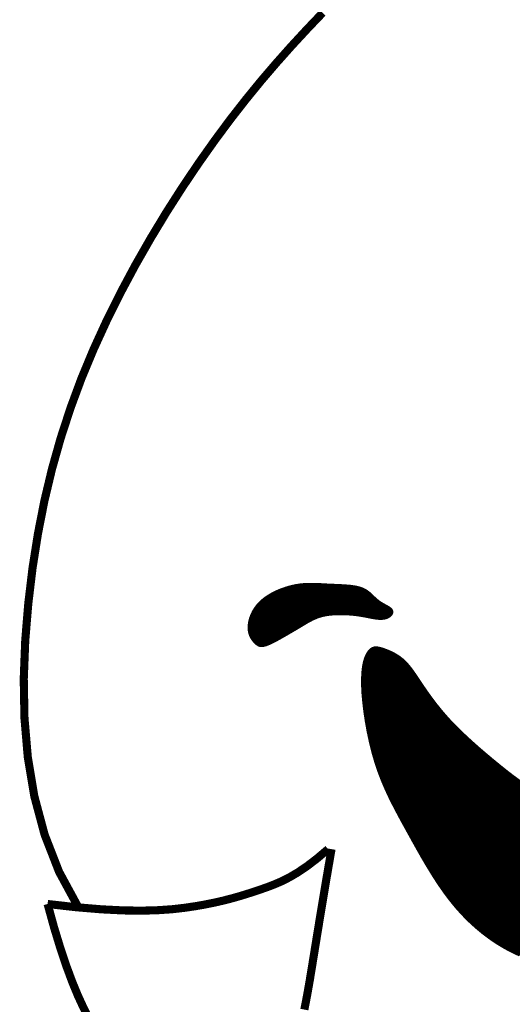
# Model space of a CAD drawing. Extents: x 0 to 8.5, y -11 to 0.
# Tile 134 of 144: x 7.02 to 7.16, y -9.148 to -8.869. Entities that reach past the tile are written whole.
import ezdxf

# ---------------------------------------------------------------- set-up
doc = ezdxf.new("R2010")
doc.units = 0
doc.header["$MEASUREMENT"] = 0
doc.layers.add('FACE', color=160, linetype='CONTINUOUS')

msp = doc.modelspace()

# ---------------------------------------------------------------- hatches: boundary and pattern name
at = {"layer": 'FACE', "linetype": 'Continuous'}
h = msp.add_hatch(dxfattribs=at)
h.set_pattern_fill('NET3', scale=0.001151, style=0)
h.set_pattern_definition([(360, (5.2170827, -11.7490775), (4e-20, 0.000143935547), []), (60, (5.2170827, -11.7490775), (-0.00012465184, 7.19677734e-05), []), (120, (5.2170827, -11.7490775), (-0.00012465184, -7.19677734e-05), [])])
h.paths.add_polyline_path([(7.22288, -9.09801), (7.22392, -9.09751), (7.22479, -9.09727), (7.22549, -9.09726), (7.22604, -9.09746), (7.22645, -9.09782), (7.22675, -9.09832), (7.22694, -9.09892), (7.22704, -9.0996), (7.22707, -9.10031), (7.22702, -9.10104), (7.22692, -9.10177), (7.22676, -9.10248), (7.22656, -9.10314), (7.22632, -9.10375), (7.22605, -9.10427), (7.22575, -9.10469), (7.22544, -9.10499), (7.22512, -9.10518), (7.22479, -9.10524), (7.22446, -9.10518), (7.22413, -9.105), (7.2238, -9.10471), (7.22347, -9.10429), (7.22316, -9.10376), (7.22287, -9.10311), (7.22261, -9.10238), (7.2224, -9.1016), (7.22227, -9.10079), (7.22223, -9.1), (7.22231, -9.09925), (7.22252, -9.09858)])
h.paths.add_polyline_path([(7.08701, -9.04543), (7.0867, -9.04511), (7.08639, -9.04473), (7.08609, -9.0443), (7.08581, -9.04382), (7.08558, -9.04327), (7.08539, -9.04266), (7.08527, -9.04198), (7.08523, -9.04123), (7.08527, -9.04041), (7.08541, -9.03953), (7.08566, -9.0386), (7.08601, -9.03765), (7.08648, -9.0367), (7.08706, -9.03575), (7.08777, -9.03483), (7.08862, -9.03395), (7.08959, -9.03314), (7.09068, -9.03238), (7.09185, -9.0317), (7.0931, -9.03108), (7.09439, -9.03054), (7.09571, -9.03009), (7.09702, -9.02971), (7.09831, -9.02942), (7.09957, -9.02922), (7.10078, -9.0291), (7.10197, -9.02904), (7.10314, -9.02904), (7.10431, -9.02907), (7.10548, -9.02912), (7.10665, -9.02919), (7.10785, -9.02926), (7.10908, -9.02931), (7.11031, -9.02936), (7.11154, -9.02942), (7.11274, -9.0295), (7.1139, -9.0296), (7.11499, -9.02975), (7.116, -9.02995), (7.11691, -9.03022), (7.1177, -9.03056), (7.11839, -9.03096), (7.119, -9.0314), (7.11955, -9.03188), (7.12007, -9.03237), (7.12057, -9.03286), (7.12107, -9.03333), (7.1216, -9.03377), (7.12216, -9.03418), (7.12275, -9.03454), (7.12334, -9.03488), (7.1239, -9.03519), (7.12442, -9.03548), (7.12487, -9.03577), (7.12523, -9.03606), (7.12548, -9.03636), (7.12559, -9.03667), (7.12559, -9.03698), (7.12547, -9.03729), (7.12526, -9.03759), (7.12496, -9.03787), (7.12459, -9.03811), (7.12417, -9.03831), (7.1237, -9.03846), (7.1232, -9.03855), (7.12268, -9.03859), (7.12213, -9.03859), (7.12156, -9.03854), (7.12098, -9.03847), (7.12038, -9.03837), (7.11978, -9.03826), (7.11917, -9.03814), (7.11857, -9.03802), (7.11795, -9.0379), (7.11732, -9.03779), (7.11667, -9.03768), (7.11598, -9.03758), (7.11526, -9.03748), (7.1145, -9.0374), (7.11368, -9.03734), (7.1128, -9.03728), (7.11188, -9.03725), (7.11092, -9.03724), (7.10995, -9.03726), (7.10898, -9.03731), (7.10802, -9.0374), (7.10708, -9.03753), (7.10619, -9.0377), (7.10535, -9.03793), (7.10455, -9.03819), (7.10381, -9.03849), (7.1031, -9.03881), (7.10242, -9.03916), (7.10177, -9.03952), (7.10114, -9.03989), (7.10053, -9.04026), (7.09993, -9.04062), (7.09933, -9.04097), (7.09873, -9.04133), (7.09813, -9.04169), (7.09751, -9.04205), (7.09687, -9.04242), (7.09621, -9.04281), (7.09552, -9.04321), (7.0948, -9.04362), (7.09405, -9.04405), (7.0933, -9.04447), (7.09256, -9.04487), (7.09183, -9.04524), (7.09114, -9.04558), (7.0905, -9.04586), (7.08992, -9.04608), (7.08941, -9.04622), (7.08896, -9.0463), (7.08857, -9.0463), (7.08822, -9.04624), (7.0879, -9.04612), (7.0876, -9.04594), (7.0873, -9.04571)])
edge = h.paths.add_edge_path()
edge.add_line((7.20727, -9.09825), (7.19997, -9.09662))
edge.add_line((7.19997, -9.09662), (7.19382, -9.09533))
edge.add_line((7.19382, -9.09533), (7.18867, -9.09431))
edge.add_line((7.18867, -9.09431), (7.18436, -9.09349))
edge.add_line((7.18436, -9.09349), (7.18076, -9.09279))
edge.add_line((7.18076, -9.09279), (7.1777, -9.09215))
edge.add_line((7.1777, -9.09215), (7.17504, -9.09149))
edge.add_line((7.17504, -9.09149), (7.17264, -9.09074))
edge.add_line((7.17264, -9.09074), (7.17035, -9.08984))
edge.add_line((7.17035, -9.08984), (7.16815, -9.0888))
edge.add_line((7.16815, -9.0888), (7.16602, -9.08764))
edge.add_line((7.16602, -9.08764), (7.16395, -9.08637))
edge.add_line((7.16395, -9.08637), (7.16194, -9.085))
edge.add_line((7.16194, -9.085), (7.15996, -9.08355))
edge.add_line((7.15996, -9.08355), (7.158, -9.08204))
edge.add_line((7.158, -9.08204), (7.15606, -9.08048))
edge.add_line((7.15606, -9.08048), (7.15412, -9.07889))
edge.add_line((7.15412, -9.07889), (7.1522, -9.07728))
edge.add_line((7.1522, -9.07728), (7.1503, -9.07565))
edge.add_line((7.1503, -9.07565), (7.14846, -9.07402))
edge.add_line((7.14846, -9.07402), (7.14667, -9.07238))
edge.add_line((7.14667, -9.07238), (7.14496, -9.07075))
edge.add_line((7.14496, -9.07075), (7.14334, -9.06914))
edge.add_line((7.14334, -9.06914), (7.14182, -9.06755))
edge.add_line((7.14182, -9.06755), (7.14043, -9.06599))
edge.add_line((7.14043, -9.06599), (7.13915, -9.06447))
edge.add_line((7.13915, -9.06447), (7.13797, -9.063))
edge.add_line((7.13797, -9.063), (7.13689, -9.06157))
edge.add_line((7.13689, -9.06157), (7.1359, -9.06021))
edge.add_line((7.1359, -9.06021), (7.135, -9.05892))
edge.add_line((7.135, -9.05892), (7.13417, -9.0577))
edge.add_line((7.13417, -9.0577), (7.13341, -9.05656))
edge.add_line((7.13341, -9.05656), (7.13271, -9.05552))
edge.add_line((7.13271, -9.05552), (7.13206, -9.05456))
edge.add_line((7.13206, -9.05456), (7.13144, -9.05367))
edge.add_line((7.13144, -9.05367), (7.13084, -9.05287))
edge.add_line((7.13084, -9.05287), (7.13025, -9.05213))
edge.add_line((7.13025, -9.05213), (7.12966, -9.05145))
edge.add_line((7.12966, -9.05145), (7.12904, -9.05083))
edge.add_line((7.12904, -9.05083), (7.1284, -9.05026))
edge.add_line((7.1284, -9.05026), (7.12771, -9.04974))
edge.add_line((7.12771, -9.04974), (7.12699, -9.04926))
edge.add_line((7.12699, -9.04926), (7.12625, -9.04883))
edge.add_line((7.12625, -9.04883), (7.12551, -9.04844))
edge.add_line((7.12551, -9.04844), (7.12477, -9.0481))
edge.add_line((7.12477, -9.0481), (7.12405, -9.04781))
edge.add_line((7.12405, -9.04781), (7.12337, -9.04756))
edge.add_line((7.12337, -9.04756), (7.12274, -9.04735))
edge.add_line((7.12274, -9.04735), (7.12216, -9.0472))
edge.add_line((7.12216, -9.0472), (7.12163, -9.04709))
edge.add_line((7.12163, -9.04709), (7.12116, -9.04706))
edge.add_line((7.12116, -9.04706), (7.12072, -9.04709))
edge.add_line((7.12072, -9.04709), (7.1203, -9.04721))
edge.add_line((7.1203, -9.04721), (7.11992, -9.04742))
edge.add_line((7.11992, -9.04742), (7.11954, -9.04774))
edge.add_line((7.11954, -9.04774), (7.11918, -9.04816))
edge.add_line((7.11918, -9.04816), (7.11882, -9.04871))
edge.add_line((7.11882, -9.04871), (7.11847, -9.04941))
edge.add_line((7.11847, -9.04941), (7.11815, -9.05026))
edge.add_line((7.11815, -9.05026), (7.11787, -9.0513))
edge.add_line((7.11787, -9.0513), (7.11764, -9.05254))
edge.add_line((7.11764, -9.05254), (7.11748, -9.05401))
edge.add_line((7.11748, -9.05401), (7.1174, -9.05572))
edge.add_line((7.1174, -9.05572), (7.11741, -9.0577))
edge.add_line((7.11741, -9.0577), (7.11752, -9.05996))
edge.add_line((7.11752, -9.05996), (7.11774, -9.06245))
edge.add_line((7.11774, -9.06245), (7.11806, -9.06513))
edge.add_line((7.11806, -9.06513), (7.11848, -9.06793))
edge.add_line((7.11848, -9.06793), (7.119, -9.07081))
edge.add_line((7.119, -9.07081), (7.11962, -9.07371))
edge.add_line((7.11962, -9.07371), (7.12033, -9.07658))
edge.add_line((7.12033, -9.07658), (7.12114, -9.07937))
edge.add_line((7.12114, -9.07937), (7.12203, -9.08203))
edge.add_line((7.12203, -9.08203), (7.12301, -9.08458))
edge.add_line((7.12301, -9.08458), (7.12406, -9.08705))
edge.add_line((7.12406, -9.08705), (7.12518, -9.08945))
edge.add_line((7.12518, -9.08945), (7.12637, -9.09181))
edge.add_line((7.12637, -9.09181), (7.1276, -9.09416))
edge.add_line((7.1276, -9.09416), (7.12888, -9.09653))
edge.add_line((7.12888, -9.09653), (7.1302, -9.09892))
edge.add_line((7.1302, -9.09892), (7.13155, -9.10137))
edge.add_line((7.13155, -9.10137), (7.13294, -9.10386))
edge.add_line((7.13294, -9.10386), (7.13436, -9.10637))
edge.add_line((7.13436, -9.10637), (7.13583, -9.10886))
edge.add_line((7.13583, -9.10886), (7.13734, -9.11133))
edge.add_line((7.13734, -9.11133), (7.13889, -9.11374))
edge.add_line((7.13889, -9.11374), (7.14051, -9.11608))
edge.add_line((7.14051, -9.11608), (7.14218, -9.11832))
edge.add_line((7.14218, -9.11832), (7.1439, -9.12044))
edge.add_line((7.1439, -9.12044), (7.14569, -9.12244))
edge.add_line((7.14569, -9.12244), (7.14754, -9.12432))
edge.add_line((7.14754, -9.12432), (7.14944, -9.12607))
edge.add_line((7.14944, -9.12607), (7.15139, -9.12771))
edge.add_line((7.15139, -9.12771), (7.15339, -9.12922))
edge.add_line((7.15339, -9.12922), (7.15544, -9.13062))
edge.add_line((7.15544, -9.13062), (7.15754, -9.13189))
edge.add_line((7.15754, -9.13189), (7.15969, -9.13304))
edge.add_line((7.15969, -9.13304), (7.16186, -9.13406))
edge.add_line((7.16186, -9.13406), (7.16405, -9.13496))
edge.add_line((7.16405, -9.13496), (7.16625, -9.13572))
edge.add_line((7.16625, -9.13572), (7.16845, -9.13635))
edge.add_line((7.16845, -9.13635), (7.17062, -9.13684))
edge.add_line((7.17062, -9.13684), (7.17275, -9.13718))
edge.add_line((7.17275, -9.13718), (7.17484, -9.13738))
edge.add_line((7.17484, -9.13738), (7.17688, -9.13742))
edge.add_line((7.17688, -9.13742), (7.17884, -9.13732))
edge.add_line((7.17884, -9.13732), (7.18075, -9.13708))
edge.add_line((7.18075, -9.13708), (7.18258, -9.13671))
edge.add_line((7.18258, -9.13671), (7.18435, -9.1362))
edge.add_line((7.18435, -9.1362), (7.18605, -9.13557))
edge.add_line((7.18605, -9.13557), (7.18768, -9.13483))
edge.add_line((7.18768, -9.13483), (7.18923, -9.13397))
edge.add_line((7.18923, -9.13397), (7.19071, -9.13301))
edge.add_line((7.19071, -9.13301), (7.19211, -9.13196))
edge.add_line((7.19211, -9.13196), (7.19343, -9.13084))
edge.add_line((7.19343, -9.13084), (7.19467, -9.12967))
edge.add_line((7.19467, -9.12967), (7.19582, -9.12845))
edge.add_line((7.19582, -9.12845), (7.19689, -9.12722))
edge.add_line((7.19689, -9.12722), (7.19787, -9.12598))
edge.add_line((7.19787, -9.12598), (7.19876, -9.12475))
edge.add_line((7.19876, -9.12475), (7.19957, -9.12356))
edge.add_line((7.19957, -9.12356), (7.20029, -9.1224))
edge.add_line((7.20029, -9.1224), (7.20093, -9.12128))
edge.add_line((7.20093, -9.12128), (7.20151, -9.12022))
edge.add_line((7.20151, -9.12022), (7.20203, -9.11923))
edge.add_line((7.20203, -9.11923), (7.20249, -9.11829))
edge.add_line((7.20249, -9.11829), (7.20291, -9.11744))
edge.add_line((7.20291, -9.11744), (7.20329, -9.11667))
edge.add_line((7.20329, -9.11667), (7.20364, -9.11598))
edge.add_line((7.20364, -9.11598), (7.20396, -9.11537))
edge.add_line((7.20396, -9.11537), (7.20425, -9.1148))
edge.add_line((7.20425, -9.1148), (7.20453, -9.11427))
edge.add_line((7.20453, -9.11427), (7.20479, -9.11376))
edge.add_line((7.20479, -9.11376), (7.20503, -9.11323))
edge.add_line((7.20503, -9.11323), (7.20526, -9.11268))
edge.add_line((7.20526, -9.11268), (7.20548, -9.11208))
edge.add_line((7.20548, -9.11208), (7.20569, -9.11142))
edge.add_line((7.20569, -9.11142), (7.2059, -9.11071))
edge.add_line((7.2059, -9.11071), (7.2061, -9.10996))
edge.add_line((7.2061, -9.10996), (7.20629, -9.10919))
edge.add_line((7.20629, -9.10919), (7.20648, -9.10841))
edge.add_line((7.20648, -9.10841), (7.20666, -9.10764))
edge.add_line((7.20666, -9.10764), (7.20684, -9.1069))
edge.add_line((7.20684, -9.1069), (7.20702, -9.10619))
edge.add_line((7.20702, -9.10619), (7.20719, -9.10553))
edge.add_line((7.20719, -9.10553), (7.20737, -9.10491))
edge.add_line((7.20737, -9.10491), (7.20756, -9.10434))
edge.add_line((7.20756, -9.10434), (7.20778, -9.1038))
edge.add_line((7.20778, -9.1038), (7.20803, -9.10328))
edge.add_line((7.20803, -9.10328), (7.20832, -9.10279))
edge.add_line((7.20832, -9.10279), (7.20866, -9.10231))
edge.add_line((7.20866, -9.10231), (7.20906, -9.10183))
edge.add_line((7.20906, -9.10183), (7.20952, -9.10136))
edge.add_line((7.20952, -9.10136), (7.20994, -9.10089))
edge.add_line((7.20994, -9.10089), (7.21025, -9.10042))
edge.add_line((7.21025, -9.10042), (7.21033, -9.09996))
edge.add_line((7.21033, -9.09996), (7.21009, -9.09951))
edge.add_line((7.21009, -9.09951), (7.20944, -9.09907))
edge.add_line((7.20944, -9.09907), (7.20828, -9.09864))
edge.add_line((7.20828, -9.09864), (7.20651, -9.09823))

# ---------------------------------------------------------------- linework, layer by layer
at = {"layer": 'FACE', "color": 7}
for points, const_width in [([(7.10601, -8.86685), (7.1016, -8.87148), (7.09724, -8.8762), (7.09292, -8.88105), (7.0886, -8.8861), (7.08427, -8.89141), (7.07989, -8.89702), (7.07545, -8.90301), (7.07093, -8.9094), (7.06637, -8.91617), (7.06182, -8.92328), (7.05734, -8.93068), (7.05296, -8.93834), (7.04876, -8.9462), (7.04477, -8.95422), (7.04105, -8.96236), (7.03763, -8.97059), (7.03454, -8.97895), (7.03176, -8.98748), (7.02929, -8.99623), (7.02714, -9.00525), (7.02531, -9.01458), (7.02378, -9.02428), (7.02257, -9.0344), (7.0217, -9.04494), (7.02128, -9.05582), (7.02148, -9.06689), (7.02243, -9.07804), (7.02428, -9.08911), (7.02719, -9.09999), (7.0313, -9.11055), (7.03677, -9.12064)], 0.0023), ([(7.16194, -9.085), (7.15996, -9.08355), (7.158, -9.08204), (7.15606, -9.08048), (7.15412, -9.07889), (7.1522, -9.07728), (7.1503, -9.07565), (7.14846, -9.07402), (7.14667, -9.07238), (7.14496, -9.07075), (7.14334, -9.06914), (7.14182, -9.06755), (7.14043, -9.06599), (7.13915, -9.06447), (7.13797, -9.063), (7.13689, -9.06157), (7.1359, -9.06021), (7.135, -9.05892), (7.13417, -9.0577), (7.13341, -9.05656), (7.13271, -9.05552), (7.13206, -9.05456), (7.13144, -9.05367), (7.13084, -9.05287), (7.13025, -9.05213), (7.12966, -9.05145), (7.12904, -9.05083), (7.1284, -9.05026), (7.12771, -9.04974), (7.12699, -9.04926), (7.12625, -9.04883), (7.12551, -9.04844), (7.12477, -9.0481), (7.12405, -9.04781), (7.12337, -9.04756), (7.12274, -9.04735), (7.12216, -9.0472), (7.12163, -9.04709), (7.12116, -9.04706), (7.12072, -9.04709), (7.1203, -9.04721), (7.11992, -9.04742), (7.11954, -9.04774), (7.11918, -9.04816), (7.11882, -9.04871), (7.11847, -9.04941), (7.11815, -9.05026), (7.11787, -9.0513), (7.11764, -9.05254), (7.11748, -9.05401), (7.1174, -9.05572), (7.11741, -9.0577), (7.11752, -9.05996), (7.11774, -9.06245), (7.11806, -9.06513), (7.11848, -9.06793), (7.119, -9.07081), (7.11962, -9.07371), (7.12033, -9.07658), (7.12114, -9.07937), (7.12203, -9.08203), (7.12301, -9.08458), (7.12406, -9.08705), (7.12518, -9.08945), (7.12637, -9.09181), (7.1276, -9.09416), (7.12888, -9.09653), (7.1302, -9.09892), (7.13155, -9.10137), (7.13294, -9.10386), (7.13436, -9.10637), (7.13583, -9.10886), (7.13734, -9.11133), (7.13889, -9.11374), (7.14051, -9.11608), (7.14218, -9.11832), (7.1439, -9.12044), (7.14569, -9.12244), (7.14754, -9.12432), (7.14944, -9.12607), (7.15139, -9.12771), (7.15339, -9.12922), (7.15544, -9.13062), (7.15754, -9.13189), (7.15969, -9.13304), (7.16186, -9.13406)], 0.000969), ([(7.02804, -9.11967), (7.0362, -9.12059), (7.04329, -9.12118), (7.04943, -9.12149), (7.05473, -9.12156), (7.05932, -9.12143), (7.0633, -9.12116), (7.06679, -9.12076), (7.06991, -9.1203), (7.07276, -9.1198), (7.07538, -9.11927), (7.07781, -9.11871), (7.08008, -9.11813), (7.08223, -9.11753), (7.08429, -9.1169), (7.08629, -9.11626), (7.08826, -9.1156), (7.09024, -9.11491), (7.09226, -9.11414), (7.09438, -9.11323), (7.09661, -9.1121), (7.09901, -9.11069), (7.10161, -9.10893), (7.10445, -9.10676), (7.10757, -9.10411)], 0.0023), ([(7.10854, -9.10411), (7.1072, -9.11193), (7.10606, -9.11872), (7.10509, -9.1246), (7.10426, -9.12969), (7.10355, -9.13408), (7.10293, -9.13791), (7.10238, -9.14127), (7.10185, -9.14429), (7.10134, -9.14706), (7.10084, -9.14962)], 0.0023), ([(7.02804, -9.11967), (7.02988, -9.12634), (7.03166, -9.1322), (7.03338, -9.13732), (7.03503, -9.14178), (7.03663, -9.14565), (7.03818, -9.14902), (7.03967, -9.15197)], 0.0023)]:
    msp.add_lwpolyline(points, dxfattribs=dict(at, const_width=const_width))
at = {"layer": 'FACE', "color": 7, "const_width": 0.000969}
msp.add_lwpolyline([(7.08701, -9.04543), (7.0867, -9.04511), (7.08639, -9.04473), (7.08609, -9.0443), (7.08581, -9.04382), (7.08558, -9.04327), (7.08539, -9.04266), (7.08527, -9.04198), (7.08523, -9.04123), (7.08527, -9.04041), (7.08541, -9.03953), (7.08566, -9.0386), (7.08601, -9.03765), (7.08648, -9.0367), (7.08706, -9.03575), (7.08777, -9.03483), (7.08862, -9.03395), (7.08959, -9.03314), (7.09068, -9.03238), (7.09185, -9.0317), (7.0931, -9.03108), (7.09439, -9.03054), (7.09571, -9.03009), (7.09702, -9.02971), (7.09831, -9.02942), (7.09957, -9.02922), (7.10078, -9.0291), (7.10197, -9.02904), (7.10314, -9.02904), (7.10431, -9.02907), (7.10548, -9.02912), (7.10665, -9.02919), (7.10785, -9.02926), (7.10908, -9.02931), (7.11031, -9.02936), (7.11154, -9.02942), (7.11274, -9.0295), (7.1139, -9.0296), (7.11499, -9.02975), (7.116, -9.02995), (7.11691, -9.03022), (7.1177, -9.03056), (7.11839, -9.03096), (7.119, -9.0314), (7.11955, -9.03188), (7.12007, -9.03237), (7.12057, -9.03286), (7.12107, -9.03333), (7.1216, -9.03377), (7.12216, -9.03418), (7.12275, -9.03454), (7.12334, -9.03488), (7.1239, -9.03519), (7.12442, -9.03548), (7.12487, -9.03577), (7.12523, -9.03606), (7.12548, -9.03636), (7.12559, -9.03667), (7.12559, -9.03698), (7.12547, -9.03729), (7.12526, -9.03759), (7.12496, -9.03787), (7.12459, -9.03811), (7.12417, -9.03831), (7.1237, -9.03846), (7.1232, -9.03855), (7.12268, -9.03859), (7.12213, -9.03859), (7.12156, -9.03854), (7.12098, -9.03847), (7.12038, -9.03837), (7.11978, -9.03826), (7.11917, -9.03814), (7.11857, -9.03802), (7.11795, -9.0379), (7.11732, -9.03779), (7.11667, -9.03768), (7.11598, -9.03758), (7.11526, -9.03748), (7.1145, -9.0374), (7.11368, -9.03734), (7.1128, -9.03728), (7.11188, -9.03725), (7.11092, -9.03724), (7.10995, -9.03726), (7.10898, -9.03731), (7.10802, -9.0374), (7.10708, -9.03753), (7.10619, -9.0377), (7.10535, -9.03793), (7.10455, -9.03819), (7.10381, -9.03849), (7.1031, -9.03881), (7.10242, -9.03916), (7.10177, -9.03952), (7.10114, -9.03989), (7.10053, -9.04026), (7.09993, -9.04062), (7.09933, -9.04097), (7.09873, -9.04133), (7.09813, -9.04169), (7.09751, -9.04205), (7.09687, -9.04242), (7.09621, -9.04281), (7.09552, -9.04321), (7.0948, -9.04362), (7.09405, -9.04405), (7.0933, -9.04447), (7.09256, -9.04487), (7.09183, -9.04524), (7.09114, -9.04558), (7.0905, -9.04586), (7.08992, -9.04608), (7.08941, -9.04622), (7.08896, -9.0463), (7.08857, -9.0463), (7.08822, -9.04624), (7.0879, -9.04612), (7.0876, -9.04594), (7.0873, -9.04571)], close=True, dxfattribs=at)

doc.saveas('drawing.dxf')
